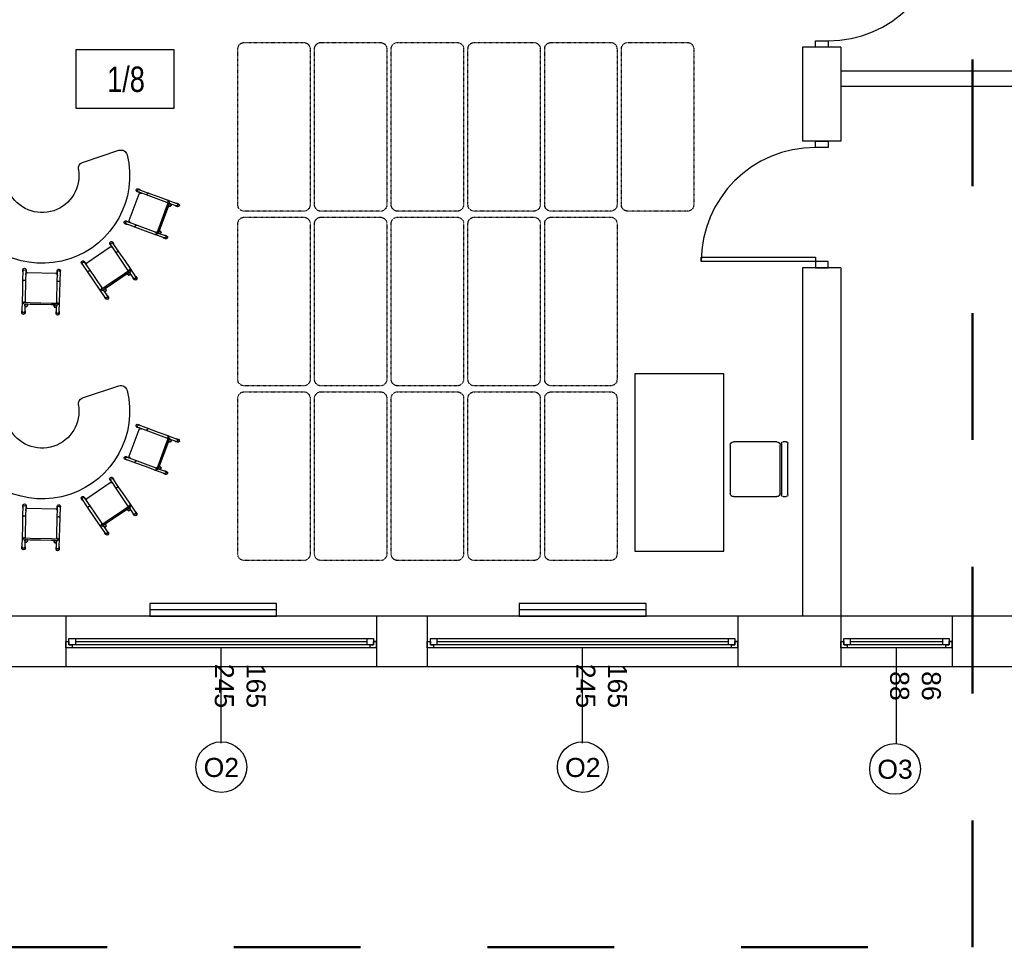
# Model space of a CAD drawing. Header units: millimetres. Extents: x 3698380 to 4312681, y 939872 to 1104488.
# Tile 46 of 93: x 3979701 to 3987465, y 1039219 to 1046533. Entities that reach past the tile are written whole.
import ezdxf
from ezdxf.enums import TextEntityAlignment as Align

# ---------------------------------------------------------------- set-up
doc = ezdxf.new("R2010")
doc.units = ezdxf.units.MM
doc.header["$LTSCALE"] = 10
for name, pattern in [('1', [2, 1, -1]), ('ACAD_ISO03W100', [30, 12, -18]), ('drobna przerywana', [0.4, 0.1, -0.1, 0.1, -0.1])]:
    doc.linetypes.add(name, pattern=pattern)
for name, color, linetype in [('_wytyczne ele', 6, 'Continuous'), ('A_bloki', 252, 'Continuous'), ('A_opis_pom', 3, 'Continuous'), ('A_sc_istn', 252, 'Continuous'), ('A_wymiary', 1, 'Continuous')]:
    doc.layers.add(name, color=color, linetype=linetype)
doc.layers.add('HVAC_zakres_opracowania', color=1, linetype='1', lineweight=50)
doc.styles.get("Standard").update_dxf_attribs({"font": 'arial.ttf'})
doc.styles.add('Strzałki', font='ic-isocp.shx', dxfattribs={"width": 0.8})
doc.linetypes.add('TRACKS', pattern='A,0.15,[130,ltypeshp.shx,S=0.25,R=0,X=0,Y=0],0.15', length=0.3)

# ---------------------------------------------------------------- blocks, each defined once
blk = doc.blocks.new('*U462')
at = {"color": 252}
for p, q in [((-95, 20), (-100, 20)), ((-97.5, 15), (-97.5, 17.5)), ((-97.5, 17.5), (-95, 17.5)), ((-92.5, 17.5), (-97.5, 17.5)), ((-97.5, 17.5), (-97.5, 12.5)), ((-95, 17.5), (-95, 20)), ((140, 20), (-95, 20)), ((-92.5, 12.5), (-92.5, 17.5)), ((137.5, 17.5), (-92.5, 17.5)), ((142.5, 17.5), (137.5, 17.5)), ((137.5, 17.5), (137.5, 12.5)), ((145, 20), (140, 20)), ((140, 20), (140, 17.5)), ((140, 17.5), (142.5, 17.5)), ((142.5, 17.5), (142.5, 15)), ((142.5, 12.5), (142.5, 17.5)), ((-100, 15), (-97.5, 15)), ((-97.5, 12.5), (-92.5, 12.5)), ((-92.5, 15), (137.5, 15)), ((-92.5, 12.5), (137.5, 12.5)), ((-92.5, 12.5), (137.5, 12.5)), ((137.5, 12.5), (142.5, 12.5)), ((142.5, 15), (145, 15))]:
    blk.add_line(p, q, dxfattribs=at)
for points in [[(-100, 20), (-100, 15), (-97.5, 15)], [(145, 20), (145, 14.99), (142.5, 15)]]:
    blk.add_lwpolyline(points, dxfattribs=at)
blk = doc.blocks.new('*U338')
at = {"color": 252}
blk.add_lwpolyline([(75, 0), (0, 0)], dxfattribs=at)
for tag, p in [('S', (30, 5)), ('H', (30, -20))]:
    blk.add_attdef(tag, text='', height=15, dxfattribs=at).set_placement(p, align=Align.CENTER)
blk = doc.blocks.new('*U463')
at = {"color": 252}
for p, q in [((-16.5, 20), (-21.5, 20)), ((-19, 15), (-19, 17.5)), ((-19, 17.5), (-16.5, 17.5)), ((-14, 17.5), (-19, 17.5)), ((-19, 17.5), (-19, 12.5)), ((-16.5, 17.5), (-16.5, 20)), ((61.5, 20), (-16.5, 20)), ((-14, 12.5), (-14, 17.5)), ((59, 17.5), (-14, 17.5)), ((64, 17.5), (59, 17.5)), ((59, 17.5), (59, 12.5)), ((66.5, 20), (61.5, 20)), ((61.5, 20), (61.5, 17.5)), ((61.5, 17.5), (64, 17.5)), ((64, 17.5), (64, 15)), ((64, 12.5), (64, 17.5)), ((-21.5, 15), (-19, 15)), ((-19, 12.5), (-14, 12.5)), ((-14, 15), (59, 15)), ((-14, 12.5), (59, 12.5)), ((-14, 12.5), (59, 12.5)), ((59, 12.5), (64, 12.5)), ((64, 15), (66.5, 15))]:
    blk.add_line(p, q, dxfattribs=at)
for points in [[(-21.5, 20), (-21.5, 15), (-19, 15)], [(66.5, 20), (66.5, 15), (64, 15)]]:
    blk.add_lwpolyline(points, dxfattribs=at)
blk = doc.blocks.new('*U469')
at = {"color": 252}
for points in [[(35, 900), (35, 0), (0, 0), (0, 900)], [(-50, -100), (0, -100), (0, 0), (-50, 0)], [(950, 0), (950, -100), (900, -100), (900, 0)]]:
    blk.add_lwpolyline(points, close=True, dxfattribs=at)
blk.add_arc((0, 0), 900, 0, 90, dxfattribs=at)
blk = doc.blocks.new('Stolik banan - czerwony - wys_ 53 cm-1783507-0 PARTER')
at = {"layer": 'A_bloki'}
for p, q in [((-33.64, 69.19), (-63.82, 69.19)), ((63.79, 69.19), (33.62, 69.19))]:
    blk.add_line(p, q, dxfattribs=at)
for centre, radius, start, end in [((-63.82, 64.19), 5, 90, 184.4808), ((-0.01, 69.19), 69, 184.4808, 355.5192), ((-33.64, 64.19), 5, 8.45652, 90), ((-0.01, 69.19), 29, 188.45652, 351.54348), ((33.62, 64.19), 5, 90, 171.54348), ((63.79, 64.19), 5, 355.5192, 90)]:
    blk.add_arc(centre, radius, start, end, dxfattribs=at)
blk = doc.blocks.new('Krzesełko 38 cm - Czerwony-V99-0 PARTER')
at = {"layer": 'A_bloki'}
for p, q in [((-14.75, 7.01), (-14.75, 5.8)), ((-14.5, 5.8), (-14.5, -1.97)), ((-13.5, 0), (-8.5, 0)), ((-12.5, 1), (-12.5, 5.8)), ((-12.5, 1), (-12.5, 0)), ((-12.25, 5.8), (-12.25, 7.01)), ((-10.5, 0.06), (-10.5, 1)), ((10.5, 0.11), (-10.5, 0.11)), ((-8.5, 0), (8.5, 0)), ((8.5, 0), (13.5, 0)), ((10.5, 1), (10.5, 0.06)), ((12.25, 7.01), (12.25, 5.8)), ((12.5, 5.8), (12.5, 1)), ((12.5, 0), (12.5, 1)), ((14.5, -1.97), (14.5, 5.8)), ((14.75, 5.8), (14.75, 7.01)), ((-14.5, -1.97), (-14.5, -9.97)), ((-13.5, 0), (-13.5, -1)), ((-8.5, -1), (-13.5, -1)), ((-12.5, -1.97), (-12.5, -1)), ((-12.5, -1.05), (-12.5, -1.89)), ((-12.5, -19.79), (-12.5, -1.89)), ((8.5, -1), (-8.5, -1)), ((13.5, -1), (8.5, -1)), ((12.5, -1), (12.5, -1.97)), ((12.5, -1.89), (12.5, -1.05)), ((12.5, -1.89), (12.5, -19.79)), ((13.5, -1), (13.5, 0)), ((14.5, -9.97), (14.5, -1.97)), ((-14.5, -9.97), (-14.5, -17.97)), ((14.5, -17.97), (14.5, -9.97)), ((-14.5, -17.97), (-14.5, -26.94)), ((-12.5, -19.11), (-12.5, -17.97)), ((-12.5, -19.98), (-12.5, -19.79)), ((-12.5, -22.92), (-12.5, -19.98)), ((-12.5, -26.94), (-12.5, -22.92)), ((12.5, -17.97), (12.5, -19.11)), ((12.5, -19.79), (12.5, -19.98)), ((12.5, -19.98), (12.5, -22.92)), ((12.5, -22.92), (12.5, -26.94)), ((14.5, -26.94), (14.5, -17.97)), ((-14.75, -25.73), (-14.75, -26.94)), ((-12.25, -26.94), (-12.25, -25.73)), ((-11.14, -24.82), (11.14, -24.82)), ((12.25, -25.73), (12.25, -26.94)), ((14.75, -26.94), (14.75, -25.73))]:
    blk.add_line(p, q, dxfattribs=at)
at = {"layer": 'A_bloki', "flags": 128}
for points in [[(-12.5, -22.92), (-12.46, -23.34), (-12.32, -23.74), (-12.11, -24.1), (-11.83, -24.41), (-11.49, -24.66)], [(11.49, -24.66), (11.83, -24.41), (12.11, -24.1), (12.32, -23.74), (12.46, -23.34), (12.5, -22.92)]]:
    blk.add_lwpolyline(points, dxfattribs=at)
at = {"layer": 'A_bloki'}
for centre, radius, start, end in [((-11.5, 1), 1, 0, 180), ((-11.5, 1), 1, 135, 180), ((-11.5, 1), 1, 180, 255), ((-11.5, 1), 1, 180, 360), ((-11.5, 1), 1, 30, 120), ((-11.5, 1), 1, 300, 0), ((-11.5, 1), 1, 0, 15), ((11.5, 1), 1, 360, 180), ((11.5, 1), 1, 120, 180), ((11.5, 1), 1, 180, 240), ((11.5, 1), 1, 180, 360), ((11.5, 1), 1, 360, 105), ((11.5, 1), 1, 270, 360), ((-10.5, -1.89), 2, 155.58201, 180), ((10.5, -1.89), 2, 0, 24.41799)]:
    blk.add_arc(centre, radius, start, end, dxfattribs=at)
for centre, major_axis, start_param, end_param in [((-13.5, 7.01), (-1.25, 0), 3.141593, 6.283185), ((13.5, 7.01), (-1.25, 0), 3.141593, 6.283185), ((-13.5, 7.01), (1.25, 0), 3.141593, 3.403392), ((-13.5, 5.8), (1.25, 0), 0, 3.141593), ((-13.5, 5.8), (1.25, 0), 3.141593, 3.77396), ((-13.5, 5.8), (-1, 0), 3.141593, 6.283185), ((-13.5, 5.8), (1.25, 0), 5.650818, 6.283185), ((-13.5, 7.01), (-1.25, 0), 2.879793, 3.141593), ((13.5, 7.01), (1.25, 0), 3.141593, 3.403392), ((13.5, 5.8), (1.25, 0), 0, 3.141593), ((13.5, 5.8), (1.25, 0), 3.141593, 3.77396), ((13.5, 5.8), (-1, 0), 3.141593, 6.283185), ((13.5, 5.8), (1.25, 0), 5.650818, 6.283185), ((13.5, 7.01), (-1.25, 0), 2.879793, 3.141593), ((-13.5, -25.73), (1.25, 0), 2.509225, 3.141593), ((-13.5, -25.73), (1.25, 0), 3.141593, 6.283185), ((-13.5, -26.94), (-1.25, 0), 6.021386, 6.283185), ((-13.5, -26.94), (-1.25, 0), 0, 3.141593), ((-13.5, -25.73), (1.25, 0), 0, 0.632368), ((-13.5, -26.94), (1.25, 0), 0, 0.261799), ((13.5, -25.73), (1.25, 0), 2.509225, 3.141593), ((13.5, -25.73), (1.25, 0), 3.141593, 6.283185), ((13.5, -26.94), (-1.25, 0), 6.100199, 6.283185), ((13.5, -26.94), (-1.25, 0), 0, 3.141593), ((13.5, -25.73), (1.25, 0), 0, 0.632368), ((13.5, -26.94), (1.25, 0), 0, 0.261799)]:
    blk.add_ellipse(centre, major_axis=major_axis, ratio=0.970296, start_param=start_param, end_param=end_param, dxfattribs=at)
for points, knots in [([(-12.5, 1), (-12.5, 1.09), (-12.48, 1.22), (-12.43, 1.38), (-12.38, 1.48), (-12.33, 1.56), (-12.28, 1.63), (-12.24, 1.68), (-12.21, 1.71)], [0, 0, 0, 0, 0.0833333, 0.125, 0.1666667, 0.1875, 0.2083333, 0.25, 0.25, 0.25, 0.25]), ([(-11.76, 0.03), (-11.8, 0.05), (-11.88, 0.07), (-12, 0.13), (-12.09, 0.19), (-12.16, 0.25), (-12.22, 0.31), (-12.3, 0.39), (-12.36, 0.48), (-12.4, 0.56), (-12.43, 0.64), (-12.48, 0.78), (-12.5, 0.91), (-12.5, 1)], [0.5833333, 0.5833333, 0.5833333, 0.5833333, 0.625, 0.6666667, 0.7083333, 0.7291667, 0.75, 0.7916667, 0.8333333, 0.8541667, 0.875, 0.9166667, 1, 1, 1, 1]), ([(-12, 1.87), (-11.96, 1.89), (-11.88, 1.93), (-11.72, 1.98), (-11.5, 2.01), (-11.28, 1.98), (-11.12, 1.93), (-11.04, 1.89), (-11, 1.87)], [0.3333333, 0.3333333, 0.3333333, 0.3333333, 0.375, 0.4166667, 0.5, 0.5833333, 0.625, 0.6666667, 0.6666667, 0.6666667, 0.6666667]), ([(-10.5, 1), (-10.5, 0.91), (-10.52, 0.78), (-10.57, 0.62), (-10.62, 0.52), (-10.67, 0.44), (-10.72, 0.37), (-10.78, 0.31), (-10.84, 0.25), (-10.91, 0.19), (-10.96, 0.16), (-11, 0.13)], [0, 0, 0, 0, 0.0833333, 0.125, 0.1666667, 0.1875, 0.2083333, 0.25, 0.2708333, 0.2916667, 0.3333333, 0.3333333, 0.3333333, 0.3333333]), ([(10.5, 1), (10.5, 1.09), (10.52, 1.22), (10.57, 1.38), (10.62, 1.48), (10.67, 1.56), (10.72, 1.63), (10.78, 1.69), (10.84, 1.75), (10.91, 1.81), (10.96, 1.84), (11, 1.87)], [0, 0, 0, 0, 0.0833333, 0.125, 0.1666667, 0.1875, 0.2083333, 0.25, 0.2708333, 0.2916667, 0.3333333, 0.3333333, 0.3333333, 0.3333333]), ([(11, 0.13), (10.96, 0.16), (10.91, 0.19), (10.84, 0.25), (10.78, 0.31), (10.7, 0.39), (10.64, 0.48), (10.6, 0.56), (10.57, 0.64), (10.52, 0.78), (10.5, 0.91), (10.5, 1)], [0.6666667, 0.6666667, 0.6666667, 0.6666667, 0.7083333, 0.7291667, 0.75, 0.7916667, 0.8333333, 0.8541667, 0.875, 0.9166667, 1, 1, 1, 1]), ([(11.06, 0.03), (11.01, 0.04), (10.83, 0.09), (10.64, 0.11), (10.5, 0.11)], [0.4285714, 0.4285714, 0.4285714, 0.4285714, 0.5714286, 1, 1, 1, 1]), ([(11.5, 2), (11.59, 2), (11.72, 1.98), (11.88, 1.93), (11.96, 1.89), (12, 1.87)], [0.5, 0.5, 0.5, 0.5, 0.5833333, 0.625, 0.6666667, 0.6666667, 0.6666667, 0.6666667]), ([(12.5, 1), (12.5, 0.91), (12.48, 0.78), (12.43, 0.62), (12.38, 0.52), (12.33, 0.44), (12.28, 0.37), (12.22, 0.31), (12.16, 0.25), (12.09, 0.19), (12, 0.13), (11.88, 0.07), (11.72, 0.02), (11.59, 0), (11.5, 0)], [0, 0, 0, 0, 0.0833333, 0.125, 0.1666667, 0.1875, 0.2083333, 0.25, 0.2708333, 0.2916667, 0.3333333, 0.375, 0.4166667, 0.5, 0.5, 0.5, 0.5]), ([(12.21, 1.71), (12.24, 1.68), (12.3, 1.61), (12.36, 1.52), (12.4, 1.44), (12.43, 1.36), (12.48, 1.22), (12.5, 1.09), (12.5, 1)], [0.75, 0.75, 0.75, 0.75, 0.7916667, 0.8333333, 0.8541667, 0.875, 0.9166667, 1, 1, 1, 1]), ([(-14.5, -1.97), (-14.5, -1.9), (-14.48, -1.8), (-14.43, -1.67), (-14.37, -1.58), (-14.3, -1.49), (-14.21, -1.41), (-14.11, -1.35), (-13.97, -1.27), (-13.76, -1.2), (-13.5, -1.18), (-13.24, -1.2), (-13.03, -1.27), (-12.89, -1.35), (-12.79, -1.41), (-12.7, -1.49), (-12.63, -1.58), (-12.57, -1.67), (-12.52, -1.8), (-12.5, -1.9), (-12.5, -1.97)], [0, 0, 0, 0, 0.083333, 0.125, 0.166667, 0.208333, 0.25, 0.291667, 0.333333, 0.416667, 0.5, 0.583333, 0.666667, 0.708333, 0.75, 0.791667, 0.833333, 0.875, 0.916667, 1, 1, 1, 1]), ([(12.5, -1.97), (12.5, -1.9), (12.52, -1.8), (12.57, -1.67), (12.63, -1.58), (12.7, -1.49), (12.79, -1.41), (12.89, -1.35), (13.03, -1.27), (13.24, -1.2), (13.5, -1.18), (13.76, -1.2), (13.97, -1.27), (14.11, -1.35), (14.21, -1.41), (14.3, -1.49), (14.37, -1.58), (14.43, -1.67), (14.48, -1.8), (14.5, -1.9), (14.5, -1.97)], [0, 0, 0, 0, 0.083333, 0.125, 0.166667, 0.208333, 0.25, 0.291667, 0.333333, 0.416667, 0.5, 0.583333, 0.666667, 0.708333, 0.75, 0.791667, 0.833333, 0.875, 0.916667, 1, 1, 1, 1]), ([(-14.5, -17.97), (-14.5, -18.04), (-14.48, -18.14), (-14.43, -18.27), (-14.37, -18.36), (-14.3, -18.44), (-14.21, -18.52), (-14.11, -18.59), (-13.97, -18.67), (-13.76, -18.73), (-13.5, -18.76), (-13.24, -18.73), (-13.03, -18.67), (-12.89, -18.59), (-12.79, -18.52), (-12.7, -18.44), (-12.63, -18.36), (-12.57, -18.27), (-12.52, -18.14), (-12.5, -18.04), (-12.5, -17.97)], [0, 0, 0, 0, 0.083333, 0.125, 0.166667, 0.208333, 0.25, 0.291667, 0.333333, 0.416667, 0.5, 0.583333, 0.666667, 0.708333, 0.75, 0.791667, 0.833333, 0.875, 0.916667, 1, 1, 1, 1]), ([(12.5, -17.97), (12.5, -18.04), (12.52, -18.14), (12.57, -18.27), (12.63, -18.36), (12.7, -18.44), (12.79, -18.52), (12.89, -18.59), (13.03, -18.67), (13.24, -18.73), (13.5, -18.76), (13.76, -18.73), (13.97, -18.67), (14.11, -18.59), (14.21, -18.52), (14.3, -18.44), (14.37, -18.36), (14.43, -18.27), (14.48, -18.14), (14.5, -18.04), (14.5, -17.97)], [0, 0, 0, 0, 0.083333, 0.125, 0.166667, 0.208333, 0.25, 0.291667, 0.333333, 0.416667, 0.5, 0.583333, 0.666667, 0.708333, 0.75, 0.791667, 0.833333, 0.875, 0.916667, 1, 1, 1, 1]), ([(-11.57, -24.61), (-11.57, -24.61), (-11.58, -24.6), (-11.6, -24.59), (-11.61, -24.58), (-11.63, -24.57), (-11.64, -24.56), (-11.66, -24.55), (-11.67, -24.54), (-11.68, -24.53), (-11.7, -24.52), (-11.71, -24.51), (-11.73, -24.5), (-11.74, -24.49), (-11.76, -24.47), (-11.79, -24.45), (-11.82, -24.42), (-11.86, -24.39), (-11.91, -24.34), (-11.94, -24.31), (-11.96, -24.29)], [0, 0, 0, 0, 0.071429, 0.107143, 0.142857, 0.178571, 0.214286, 0.25, 0.285714, 0.321429, 0.357143, 0.392857, 0.428571, 0.464286, 0.5, 0.571429, 0.642857, 0.714286, 0.857143, 1, 1, 1, 1]), ([(-11.49, -24.66), (-11.46, -24.67), (-11.43, -24.69), (-11.39, -24.71), (-11.36, -24.72), (-11.35, -24.73), (-11.33, -24.74), (-11.31, -24.75), (-11.29, -24.76), (-11.28, -24.76), (-11.26, -24.77), (-11.24, -24.78), (-11.23, -24.78), (-11.21, -24.79), (-11.19, -24.8), (-11.18, -24.8), (-11.16, -24.81), (-11.15, -24.81), (-11.15, -24.81), (-11.14, -24.82), (-11.14, -24.82), (-11.14, -24.82), (-11.14, -24.81)], [0, 0, 0, 0, 0.1428571, 0.2142857, 0.25, 0.2857143, 0.3214286, 0.3571429, 0.3928571, 0.4285714, 0.4642857, 0.5, 0.5357143, 0.5714286, 0.6071429, 0.6428571, 0.6785714, 0.7142857, 0.75, 0.7857143, 0.8214286, 0.8571429, 0.8571429, 0.8571429, 0.8571429]), ([(11.14, -24.81), (11.14, -24.82), (11.14, -24.82), (11.14, -24.82), (11.15, -24.81), (11.15, -24.81), (11.16, -24.81), (11.18, -24.8), (11.19, -24.8), (11.21, -24.79), (11.23, -24.78), (11.24, -24.78), (11.26, -24.77), (11.28, -24.76), (11.29, -24.76), (11.31, -24.75), (11.33, -24.74), (11.35, -24.73), (11.36, -24.72), (11.39, -24.71), (11.43, -24.69), (11.46, -24.67), (11.49, -24.66)], [0.1428571, 0.1428571, 0.1428571, 0.1428571, 0.1785714, 0.2142857, 0.25, 0.2857143, 0.3214286, 0.3571429, 0.3928571, 0.4285714, 0.4642857, 0.5, 0.5357143, 0.5714286, 0.6071429, 0.6428571, 0.6785714, 0.7142857, 0.75, 0.7857143, 0.8571429, 1, 1, 1, 1]), ([(11.96, -24.29), (11.94, -24.31), (11.91, -24.34), (11.86, -24.39), (11.82, -24.42), (11.79, -24.45), (11.76, -24.47), (11.74, -24.49), (11.73, -24.5), (11.71, -24.51), (11.7, -24.52), (11.68, -24.53), (11.67, -24.54), (11.66, -24.55), (11.64, -24.56), (11.63, -24.57), (11.61, -24.58), (11.6, -24.59), (11.58, -24.6), (11.57, -24.61), (11.57, -24.61)], [0, 0, 0, 0, 0.142857, 0.285714, 0.357143, 0.428571, 0.5, 0.535714, 0.571429, 0.607143, 0.642857, 0.678571, 0.714286, 0.75, 0.785714, 0.821429, 0.857143, 0.892857, 0.928571, 1, 1, 1, 1])]:
    blk.add_open_spline(points, degree=3, knots=knots, dxfattribs=at)
for points in [[(-10.5, 0.11), (-10.55, 0.11), (-10.64, 0.11), (-10.78, 0.09), (-10.92, 0.07), (-11.01, 0.04), (-11.06, 0.03)], [(-10.79, 1.71), (-10.76, 1.68), (-10.7, 1.61), (-10.66, 1.54), (-10.63, 1.5)], [(-10.53, 1.26), (-10.51, 1.18), (-10.5, 1.09), (-10.5, 1)]]:
    blk.add_open_spline(points, degree=3, dxfattribs=at)
blk = doc.blocks.new('Krzesło Breuera - Krzesło Breuera-V3-1 PIĘTRO')
at = {"layer": 'A_bloki'}
for p, q in [((-21.59, 17.62), (-21.59, 20.08)), ((-20.32, 21.35), (20.32, 21.35)), ((20.32, 16.35), (-20.32, 16.35)), ((21.59, 20.08), (21.59, 17.62)), ((-21.59, -21.59), (-21.59, 12.7)), ((-19.05, 15.24), (19.05, 15.24)), ((21.59, 12.7), (21.59, -21.59)), ((19.05, -24.13), (-19.05, -24.13))]:
    blk.add_line(p, q, dxfattribs=at)
for centre, radius, start, end in [((-20.32, 20.08), 1.27, 90, 180), ((-20.32, 17.62), 1.27, 180, 270), ((20.32, 20.08), 1.27, 0, 90), ((20.32, 17.62), 1.27, 270, 0), ((-19.05, 12.7), 2.54, 90, 180), ((19.05, 12.7), 2.54, 0, 90), ((-19.05, -21.59), 2.54, 180, 270), ((19.05, -21.59), 2.54, 270, 0)]:
    blk.add_arc(centre, radius, start, end, dxfattribs=at)
blk = doc.blocks.new('gvjgvy')
at = {"layer": 'A_bloki', "linetype": 'drobna przerywana'}
for p, q in [((192734, -595318), (192734, -595788)), ((194014, -595268), (192784, -595268)), ((194064, -595788), (194064, -595318)), ((192784, -595838), (194014, -595838))]:
    blk.add_line(p, q, dxfattribs=at)
for centre, start, end in [((192784, -595318), 90, 180), ((194014, -595318), 0, 90), ((192784, -595788), 180, 270), ((194014, -595788), 270, 0)]:
    blk.add_arc(centre, 50, start, end, dxfattribs=at)
blk = doc.blocks.new('d')
at = {"layer": 'A_bloki', "color": 252}
blk.add_lwpolyline([(3742792.66, 783538.99), (3742792.66, 782138.99), (3743492.66, 782138.99), (3743492.66, 783538.99)], close=True, dxfattribs=at)
at = {"layer": 'A_opis_pom', "color": 252, "ltscale": 2}
blk.add_lwpolyline([(3738386.19, 786094.11), (3739155.12, 786094.11), (3739155.12, 785628.68), (3738386.19, 785628.68)], close=True, dxfattribs=at)
at = {"layer": 'A_sc_istn', "color": 252}
for points in [[(3744114.74, 786112.59), (3744114.74, 785372.8)], [(3744414.74, 786112.59), (3744114.74, 786112.59)], [(3744414.74, 786112.59), (3744414.74, 785372.8)], [(3744414.74, 785927.02), (3746834.74, 785927.02)], [(3744414.74, 785807.02), (3746834.74, 785807.02)], [(3744414.74, 785372.8), (3744114.74, 785372.8)], [(3744114.74, 784372.8), (3744114.74, 781627.02)], [(3744414.74, 784372.8), (3744114.74, 784372.8)], [(3744414.74, 784372.8), (3744414.74, 781627.02)], [(3748199.74, 781627.02), (3730709.74, 781627.02)], [(3738304.74, 781627.02), (3738304.74, 781227.02)], [(3740754.74, 781627.02), (3740754.74, 781227.02)], [(3741154.74, 781627.02), (3741154.74, 781227.02)], [(3743604.74, 781627.02), (3743604.74, 781227.02)], [(3744414.74, 781627.02), (3744414.74, 781227.02)], [(3745294.74, 781627.02), (3745294.74, 781227.02)], [(3748199.74, 781227.02), (3730709.74, 781227.02)]]:
    blk.add_lwpolyline(points, dxfattribs=at)
for points in [[(3744214.74, 785372.8), (3744314.74, 785372.8), (3744314.74, 785322.8), (3744214.74, 785322.8)], [(3743314.74, 784457.8), (3744214.74, 784457.8), (3744214.74, 784422.8), (3743314.74, 784422.8)], [(3744314.74, 784372.8), (3744314.74, 784422.8), (3744214.74, 784422.8), (3744214.74, 784372.8)], [(3739966.9, 781727.02), (3738966.9, 781727.02), (3738966.9, 781627.02), (3739966.9, 781627.02)], [(3742879.74, 781727.02), (3741879.74, 781727.02), (3741879.74, 781627.02), (3742879.74, 781627.02)]]:
    blk.add_lwpolyline(points, close=True, dxfattribs=at)
at = {"layer": 'A_sc_istn', "color": 252, "linetype": 'TRACKS', "ltscale": 20}
for points in [[(3739966.9, 781677.02), (3738966.9, 781677.02)], [(3742879.74, 781677.02), (3741879.74, 781677.02)]]:
    blk.add_lwpolyline(points, dxfattribs=at)
at = {"layer": 'A_sc_istn', "color": 252}
for centre in [(3739531.05, 780437.26), (3742381.05, 780437.26), (3744843.11, 780423.26)]:
    blk.add_circle(centre, 200, dxfattribs=at)
blk.add_arc((3744214.74, 784422.8), 900, 90, 180, dxfattribs=at)
at = {"layer": 'A_bloki', "color": 252, "xscale": -1, "rotation": 270}
for p in [(4335498.8, 592085.88), (4336103.8, 592085.88), (4336708.8, 592085.88), (4337313.8, 592085.88), (4337918.8, 592085.88), (4338523.8, 592085.88), (4335498.8, 590708.94), (4336103.8, 590708.94), (4336708.8, 590708.94), (4337313.8, 590708.94), (4337918.8, 590708.94), (4335498.8, 589332), (4336103.8, 589332), (4336708.8, 589332), (4337313.8, 589332), (4337918.8, 589332)]:
    blk.add_blockref('gvjgvy', p, dxfattribs=at)
at = {"layer": 'A_bloki', "color": 252}
for name, p, xscale, yscale, zscale, rotation in [('Stolik banan - czerwony - wys_ 53 cm-1783507-0 PARTER', (3738335.71, 784442.52), -9.999999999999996, 9.999999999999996, 9.999999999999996, 18.34875562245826), ('Krzesełko 38 cm - Czerwony-V99-0 PARTER', (3739075.93, 784764.96), -10.00000000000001, 10.00000000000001, 10.00000000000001, 249.6655737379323), ('Krzesełko 38 cm - Czerwony-V99-0 PARTER', (3738702.09, 784269.98), -9.999999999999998, 9.999999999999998, 9.999999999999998, 214.1670878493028), ('Krzesełko 38 cm - Czerwony-V99-0 PARTER', (3738107.27, 784085.48), -9.999999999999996, 9.999999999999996, 9.999999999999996, 178.5165308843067), ('Stolik banan - czerwony - wys_ 53 cm-1783507-0 PARTER', (3738335.71, 782585.02), -9.999999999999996, 9.999999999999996, 9.999999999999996, 18.34875562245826), ('Krzesełko 38 cm - Czerwony-V99-0 PARTER', (3739075.93, 782907.47), -10.00000000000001, 10.00000000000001, 10.00000000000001, 249.6655737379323), ('Krzesło Breuera - Krzesło Breuera-V3-1 PIĘTRO', (3743784.35, 782785.68), -10, 10, 10, 270.0242200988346), ('Krzesełko 38 cm - Czerwony-V99-0 PARTER', (3738702.09, 782412.49), -9.999999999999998, 9.999999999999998, 9.999999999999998, 214.1670878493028), ('Krzesełko 38 cm - Czerwony-V99-0 PARTER', (3738107.27, 782227.99), -9.999999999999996, 9.999999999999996, 9.999999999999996, 178.5165308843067)]:
    blk.add_blockref(name, p, dxfattribs=dict(at, xscale=xscale, yscale=yscale, zscale=zscale, rotation=rotation))
at = {"layer": 'A_sc_istn', "color": 252, "rotation": 270}
blk.add_blockref('*U469', (3744314.74, 787062.59), dxfattribs=at)
at = {"layer": 'A_sc_istn', "color": 252, "xscale": -10, "yscale": 10, "zscale": 10, "rotation": 180}
for name, p in [('*U462', (3739304.74, 781576.99)), ('*U462', (3742154.74, 781576.99)), ('*U463', (3744629.74, 781576.99))]:
    blk.add_blockref(name, p, dxfattribs=at)
at = {"layer": 'A_sc_istn', "color": 252, "linetype": 'ACAD_ISO03W100'}
ref = blk.add_blockref('*U338', (3739529.74, 781377), dxfattribs=dict(at, xscale=-10, yscale=10, zscale=10, rotation=90))
ref.add_attrib('S', '245', dxfattribs={"layer": '0', "color": 252, "height": 150, "rotation": 270}).set_placement((3739479.74, 781077), align=Align.CENTER)
ref.add_attrib('H', '165', dxfattribs={"layer": '0', "color": 252, "height": 150, "rotation": 270}).set_placement((3739729.74, 781077), align=Align.CENTER)
ref = blk.add_blockref('*U338', (3742379.74, 781377), dxfattribs=dict(at, xscale=-10, yscale=10, zscale=10, rotation=90))
ref.add_attrib('S', '245', dxfattribs={"layer": '0', "color": 252, "height": 150, "rotation": 270}).set_placement((3742329.74, 781077), align=Align.CENTER)
ref.add_attrib('H', '165', dxfattribs={"layer": '0', "color": 252, "height": 150, "rotation": 270}).set_placement((3742579.74, 781077), align=Align.CENTER)
ref = blk.add_blockref('*U338', (3744854.74, 781377), dxfattribs=dict(at, xscale=-10, yscale=10, zscale=10, rotation=90))
ref.add_attrib('S', '88', dxfattribs={"layer": '0', "color": 252, "height": 150, "rotation": 270}).set_placement((3744804.74, 781077), align=Align.CENTER)
ref.add_attrib('H', '86', dxfattribs={"layer": '0', "color": 252, "height": 150, "rotation": 270}).set_placement((3745054.74, 781077), align=Align.CENTER)
at = {"layer": 'A_sc_istn', "color": 252, "char_height": 300, "attachment_point": 7}
for s, insert in [('{\\H0.5x;O2}', (3739391.34, 780357.3)), ('{\\H0.5x;O2}', (3742241.34, 780357.3)), ('{\\H0.5x;O3}', (3744703.4, 780343.3))]:
    blk.add_mtext_dynamic_manual_height_columns(s, width=232.5953, gutter_width=12.5, heights=[0], dxfattribs=dict(at, insert=insert))
at = {"layer": 'A_opis_pom', "color": 252, "insert": (3738779.18, 785858.94), "char_height": 200, "attachment_point": 5, "style": 'Strzałki', "bg_fill": 3, "box_fill_scale": 1.2, "bg_fill_color": 256, "bg_fill_transparency": 10554628}
blk.add_mtext('1/8', dxfattribs=at)
blk = doc.blocks.new('A$C77EF4F1D')
at = {"layer": 'HVAC_zakres_opracowania', "color": 2, "ltscale": 100}
for p, q in [((16739.2, -14310.6), (16739.2, 1834.7)), ((-1085.3, -14310.6), (16739.2, -14310.6))]:
    blk.add_line(p, q, dxfattribs=at)

msp = doc.modelspace()

# ---------------------------------------------------------------- block references
at = {"layer": 'A_wymiary'}
msp.add_blockref('d', (241760.1, 260202.7), dxfattribs=at)

# ---------------------------------------------------------------- next in the draw order: block references
at = {"layer": '_wytyczne ele', "color": 2, "ltscale": 2}
msp.add_blockref('A$C77EF4F1D', (3970474.9, 1053529.8), dxfattribs=at)

doc.saveas('drawing.dxf')
